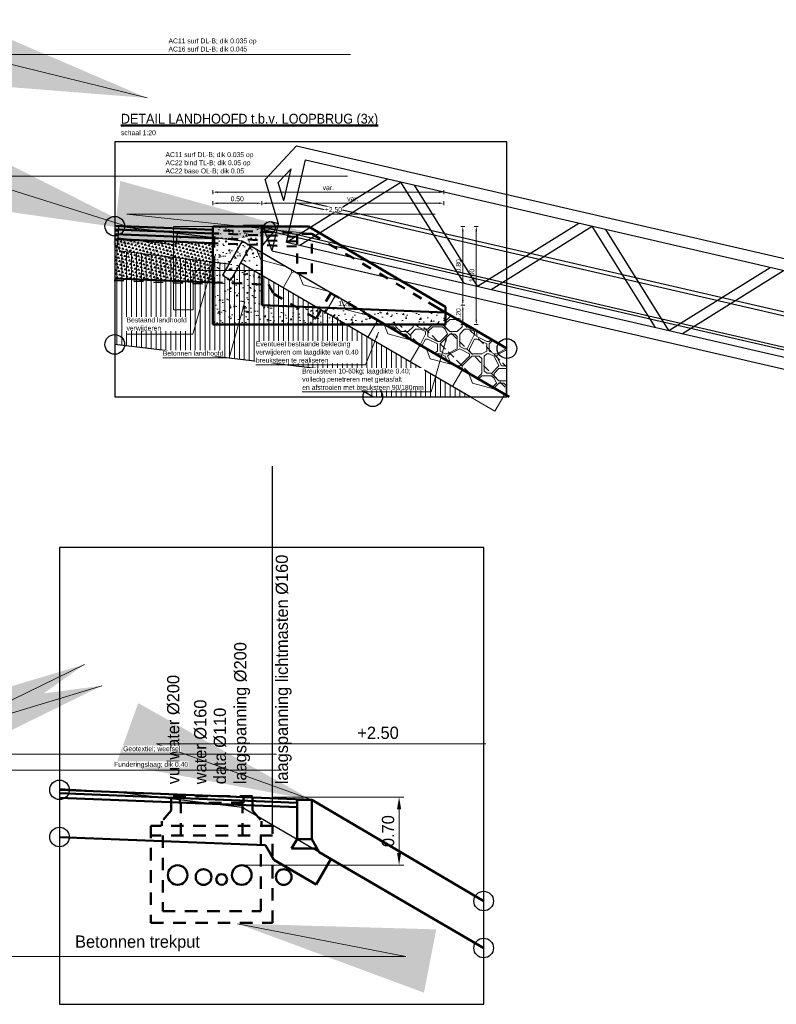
# Model space of a CAD drawing. Header units: metres. Extents: x 132 to 905, y -50 to 63.
# Tile 5 of 87: x 180.74 to 188.45, y -1.19 to 8.85. Entities that reach past the tile are written whole.
import ezdxf
from ezdxf.enums import TextEntityAlignment as Align

# ---------------------------------------------------------------- set-up
doc = ezdxf.new("R2010")
doc.units = ezdxf.units.M
doc.header["$LTSCALE"] = 0.1
doc.linetypes.add('geotextiel', pattern=[0.2, -0.1, 0.1])
doc.linetypes.add('HIDDEN', pattern=[9.525, 6.35, -3.175])
for name, color, linetype in [('BS-BETONBAND', 255, 'Continuous'), ('BS-KANT-VERHARDING', 1, 'Continuous'), ('BS-KUNSTWERK-CONTOUR', 255, 'Continuous'), ('DP-NW-Maatvoering', 7, 'Continuous')]:
    doc.layers.add(name, color=color, linetype=linetype)
for name, color, linetype, lineweight in [('DP-arcering_zdun', 253, 'Continuous', 5), ('DP-BS-arcering_haringmanblokken', 25, 'Continuous', 0), ('DP-BS-arcering_klei', 253, 'Continuous', 0), ('DP-BS-arcering_zand', 251, 'Continuous', 0), ('DP-BS-profiel', 2, 'Continuous', 25), ('DP-NW-arcering_funderingslaag', 211, 'Continuous', 13), ('DP-NW-arcering_overlaging', 1, 'Continuous', 18), ('DP-NW-Geotextiel_detail', 150, 'geotextiel', 35), ('DP-NW-Profiel', 4, 'Continuous', 50), ('DP-NW-trekput', 200, 'Laagspanning', 50), ('Teksthoogte 5-0mm', 4, 'Continuous', 53), ('TL-2.5mm Tekst', 7, 'Continuous', 25), ('TL-5.0mm Tekst', 4, 'Continuous', 50)]:
    doc.layers.add(name, color=color, linetype=linetype, lineweight=lineweight)
doc.layers.add('TO-Viewport', color=152, linetype='Continuous', plot=False)
doc.styles.add('StagCAD', font='StagCAD.ttf')
doc.linetypes.add('Laagspanning', pattern='A,10,-1,[100,Staglin.shx,S=1,R=0,X=0,Y=0],-2', length=13)
doc.dimstyles.new('GM-maatvoering', dxfattribs={"dimtxt": 2.5, "dimasz": 2.5, "dimexe": 1, "dimexo": 0, "dimgap": 1, "dimtad": 1, "dimrnd": 0.001, "dimzin": 1, "dimdsep": 46, "dimtxsty": 'StagCAD', "dimcen": 0.09, "dimclrd": 1, "dimclre": 1, "dimclrt": 7, "dimazin": 0, "dimtfac": 1, "dimtix": 1, "dimtmove": 0, "dimatfit": 3, "dimfxl": 1, "dimfxlon": 1, "dimtvp": 0.83, "dimtolj": 1, "dimtzin": 0, "dimlwd": 15, "dimlwe": 15, "dimarcsym": 0})
doc.dimstyles.new('leader 1_100', dxfattribs={"dimscale": 0.1, "dimtxt": 2.5, "dimasz": 2, "dimexe": 0, "dimexo": 0, "dimgap": 1, "dimtad": 1, "dimrnd": 0.001, "dimzin": 1, "dimdsep": 46, "dimtxsty": 'StagCAD', "dimblk": 'RAD_PIJL', "dimcen": 0.09, "dimse1": 1, "dimse2": 1, "dimclrd": 1, "dimclre": 1, "dimclrt": 7, "dimazin": 0, "dimtfac": 1, "dimtix": 1, "dimtmove": 0, "dimatfit": 0, "dimfxl": 1, "dimtvp": 0.83, "dimtolj": 1, "dimtzin": 0, "dimlwd": 15, "dimarcsym": 0})
doc.dimstyles.new('leader 1_20', dxfattribs={"dimscale": 0.02, "dimtxt": 2.5, "dimasz": 2, "dimexe": 0, "dimexo": 0, "dimgap": 1, "dimtad": 1, "dimrnd": 0.001, "dimzin": 1, "dimdsep": 46, "dimtxsty": 'StagCAD', "dimblk1": 'RAD_PIJL', "dimblk2": 'RAD_PIJL', "dimsah": 1, "dimcen": 0.09, "dimse1": 1, "dimse2": 1, "dimclrd": 1, "dimclre": 1, "dimclrt": 7, "dimazin": 0, "dimtfac": 1, "dimtix": 1, "dimtmove": 0, "dimatfit": 3, "dimfxl": 1, "dimtvp": 0.83, "dimtolj": 1, "dimtzin": 0, "dimlwd": 15, "dimarcsym": 0})

# ---------------------------------------------------------------- blocks, each defined once
blk = doc.blocks.new('TITEL')
at = {"layer": 'TL-2.5mm Tekst', "style": 'StagCAD', "width": 0.96}
blk.add_attdef('SCHAAL', (0, -5.89), '', height=2.5, dxfattribs=at)
at = {"layer": 'TL-5.0mm Tekst', "style": 'StagCAD', "width": 0.96}
blk.add_attdef('OMSCHRIJVING', (0, 0), '', height=5, dxfattribs=at)
blk = doc.blocks.new('RAD_PIJL')
at = {"color": 1, "linetype": 'Continuous'}
blk.add_solid([(-2.8284, -0.75), (-2.8284, 0.75), (0, 0)], dxfattribs=at)
blk = doc.blocks.new('*D156')
at = {"layer": 'Defpoints', "color": 0, "transparency": 16777216}
for p in [(185.063, 7.094), (182.706, 6.745), (185.063, 5.934)]:
    blk.add_point(p, dxfattribs=at)
at = {"layer": 'DP-NW-Maatvoering', "color": 1, "lineweight": 15, "transparency": 16777216}
for p, q in [((182.706, 7.074), (182.706, 7.114)), ((182.756, 7.094), (185.013, 7.094)), ((185.063, 7.074), (185.063, 7.114))]:
    blk.add_line(p, q, dxfattribs=at)
at = {"layer": 'DP-NW-Maatvoering', "color": 1, "transparency": 16777216}
for points in [[(182.756, 7.102), (182.756, 7.086), (182.706, 7.094)], [(185.013, 7.102), (185.013, 7.086), (185.063, 7.094)]]:
    blk.add_solid(points, dxfattribs=at)
at = {"layer": 'DP-NW-Maatvoering', "color": 7, "transparency": 16777216, "insert": (183.885, 7.139), "char_height": 0.05, "attachment_point": 5, "style": 'StagCAD'}
blk.add_mtext('\\A1;var.', dxfattribs=at)
blk = doc.blocks.new('*D157')
at = {"layer": 'Defpoints', "color": 0, "transparency": 16777216}
for p in [(185.063, 6.981), (183.206, 6.745), (185.063, 5.934)]:
    blk.add_point(p, dxfattribs=at)
at = {"layer": 'DP-NW-Maatvoering', "color": 1, "lineweight": 15, "transparency": 16777216}
for p, q in [((183.206, 6.961), (183.206, 7.001)), ((183.256, 6.981), (185.013, 6.981)), ((185.063, 6.961), (185.063, 7.001))]:
    blk.add_line(p, q, dxfattribs=at)
at = {"layer": 'DP-NW-Maatvoering', "color": 1, "transparency": 16777216}
for points in [[(183.256, 6.989), (183.256, 6.973), (183.206, 6.981)], [(185.013, 6.989), (185.013, 6.973), (185.063, 6.981)]]:
    blk.add_solid(points, dxfattribs=at)
at = {"layer": 'DP-NW-Maatvoering', "color": 7, "transparency": 16777216, "insert": (184.135, 7.026), "char_height": 0.05, "attachment_point": 5, "style": 'StagCAD'}
blk.add_mtext('\\A1;var.', dxfattribs=at)
blk = doc.blocks.new('*D158')
at = {"layer": 'Defpoints', "color": 0, "transparency": 16777216}
for p in [(183.206, 6.981), (182.706, 6.745), (183.206, 6.73)]:
    blk.add_point(p, dxfattribs=at)
at = {"layer": 'DP-NW-Maatvoering', "color": 1, "lineweight": 15, "transparency": 16777216}
for p, q in [((182.706, 6.961), (182.706, 7.001)), ((182.756, 6.981), (183.156, 6.981)), ((183.206, 6.961), (183.206, 7.001))]:
    blk.add_line(p, q, dxfattribs=at)
at = {"layer": 'DP-NW-Maatvoering', "color": 1, "transparency": 16777216}
for points in [[(182.756, 6.989), (182.756, 6.973), (182.706, 6.981)], [(183.156, 6.989), (183.156, 6.973), (183.206, 6.981)]]:
    blk.add_solid(points, dxfattribs=at)
at = {"layer": 'DP-NW-Maatvoering', "color": 7, "transparency": 16777216, "insert": (182.956, 7.026), "char_height": 0.05, "attachment_point": 5, "style": 'StagCAD'}
blk.add_mtext('\\A1;0.50', dxfattribs=at)
blk = doc.blocks.new('*D159')
at = {"layer": 'Defpoints', "color": 0, "transparency": 16777216}
for p in [(183.206, 5.941), (185.257, 5.941), (185.063, 5.745)]:
    blk.add_point(p, dxfattribs=at)
at = {"layer": 'DP-NW-Maatvoering', "color": 1, "lineweight": 15, "transparency": 16777216}
for p, q in [((185.237, 5.941), (185.277, 5.941)), ((185.257, 5.795), (185.257, 5.891)), ((185.237, 5.745), (185.277, 5.745))]:
    blk.add_line(p, q, dxfattribs=at)
at = {"layer": 'DP-NW-Maatvoering', "color": 1, "transparency": 16777216}
for points in [[(185.249, 5.891), (185.265, 5.891), (185.257, 5.941)], [(185.249, 5.795), (185.265, 5.795), (185.257, 5.745)]]:
    blk.add_solid(points, dxfattribs=at)
at = {"layer": 'DP-NW-Maatvoering', "color": 7, "transparency": 16777216, "insert": (185.212, 5.843), "char_height": 0.05, "attachment_point": 5, "rotation": 90, "style": 'StagCAD'}
blk.add_mtext('\\A1;0.20', dxfattribs=at)
blk = doc.blocks.new('*D160')
at = {"layer": 'Defpoints', "color": 0, "transparency": 16777216}
for p in [(183.206, 6.745), (185.257, 6.745), (183.206, 5.941)]:
    blk.add_point(p, dxfattribs=at)
at = {"layer": 'DP-NW-Maatvoering', "color": 1, "lineweight": 15, "transparency": 16777216}
for p, q in [((185.237, 6.745), (185.277, 6.745)), ((185.257, 5.991), (185.257, 6.695)), ((185.237, 5.941), (185.277, 5.941))]:
    blk.add_line(p, q, dxfattribs=at)
at = {"layer": 'DP-NW-Maatvoering', "color": 1, "transparency": 16777216}
for points in [[(185.249, 6.695), (185.265, 6.695), (185.257, 6.745)], [(185.249, 5.991), (185.265, 5.991), (185.257, 5.941)]]:
    blk.add_solid(points, dxfattribs=at)
at = {"layer": 'DP-NW-Maatvoering', "color": 7, "transparency": 16777216, "insert": (185.212, 6.343), "char_height": 0.05, "attachment_point": 5, "rotation": 90, "style": 'StagCAD'}
blk.add_mtext('\\A1;0.80', dxfattribs=at)
blk = doc.blocks.new('*D161')
at = {"layer": 'Defpoints', "color": 0, "transparency": 16777216}
for p in [(183.206, 6.745), (185.394, 6.745), (185.063, 5.745)]:
    blk.add_point(p, dxfattribs=at)
at = {"layer": 'DP-NW-Maatvoering', "color": 1, "lineweight": 15, "transparency": 16777216}
for p, q in [((185.374, 6.745), (185.414, 6.745)), ((185.394, 5.795), (185.394, 6.695)), ((185.374, 5.745), (185.414, 5.745))]:
    blk.add_line(p, q, dxfattribs=at)
at = {"layer": 'DP-NW-Maatvoering', "color": 1, "transparency": 16777216}
for points in [[(185.386, 6.695), (185.403, 6.695), (185.394, 6.745)], [(185.386, 5.795), (185.403, 5.795), (185.394, 5.745)]]:
    blk.add_solid(points, dxfattribs=at)
at = {"layer": 'DP-NW-Maatvoering', "color": 7, "transparency": 16777216, "insert": (185.349, 6.245), "char_height": 0.05, "attachment_point": 5, "rotation": 90, "style": 'StagCAD'}
blk.add_mtext('\\A1;1.00', dxfattribs=at)
blk = doc.blocks.new('HB-20-50')
blk.add_lwpolyline([(0, 0), (0.5, 0), (0.5, 0.18), (0.48, 0.2), (0.02, 0.2), (0, 0.18)], close=True)
blk.add_lwpolyline([(0.43, 0.2), (0.34, 0.13), (0.09, 0.2)])
blk = doc.blocks.new('*D94')
at = {"layer": 'Defpoints', "color": 0, "transparency": 16777216}
for p in [(65504.064, 401791.194), (65505.355, 401791.194), (65503.75, 401790.498)]:
    blk.add_point(p, dxfattribs=at)
at = {"layer": 'DP-NW-Maatvoering', "color": 1, "lineweight": 15, "transparency": 16777216}
for p, q in [((65504.064, 401791.194), (65505.405, 401791.194)), ((65505.355, 401790.623), (65505.355, 401791.069)), ((65503.75, 401790.498), (65505.405, 401790.498))]:
    blk.add_line(p, q, dxfattribs=at)
at = {"layer": 'DP-NW-Maatvoering', "color": 1, "transparency": 16777216}
for points in [[(65505.334, 401791.069), (65505.376, 401791.069), (65505.355, 401791.194)], [(65505.334, 401790.623), (65505.376, 401790.623), (65505.355, 401790.498)]]:
    blk.add_solid(points, dxfattribs=at)
at = {"layer": 'DP-NW-Maatvoering', "color": 7, "transparency": 16777216, "insert": (65505.243, 401790.846), "char_height": 0.125, "attachment_point": 5, "rotation": 90, "style": 'StagCAD'}
blk.add_mtext('\\A1;0.70', dxfattribs=at)
blk = doc.blocks.new('Inspektieput1')
at = {"layer": 'DP-NW-trekput', "color": 1, "linetype": 'HIDDEN', "ltscale": 0.2}
for points in [[(0.915, 1.471), (0.085, 1.471)], [(0.085, 1.328), (0.085, 1.471)], [(0.175, 1.405), (0.175, 1.471)], [(0.825, 1.405), (0.825, 1.471)], [(0.915, 1.328), (0.915, 1.471)], [(0.085, 1.328), (-0.009, 1.216), (-0.009, 1.171)], [(0.825, 1.405), (0.175, 1.405)], [(0.185, 1.071), (0.185, 1.405)], [(0.815, 1.071), (0.815, 1.405)], [(0.915, 1.328), (1.009, 1.216), (1.009, 1.171)], [(-0.12, 1.171), (-0.12, 0.18), (1.12, 0.18), (1.12, 1.171)], [(1.12, 1.171), (-0.12, 1.171)], [(1.12, 1.071), (-0.12, 1.071)], [(0, 1.071), (0, 0.3), (1, 0.3), (1, 1.071)]]:
    blk.add_lwpolyline(points, dxfattribs=at)
blk = doc.blocks.new('Opsluitband')
at = {"layer": 'DP-NW-Profiel'}
blk.add_lwpolyline([(0, -0.4), (0.15, -0.4), (0.15, 0), (0, 0)], close=True, dxfattribs=at)
blk = doc.blocks.new('Landhoofd dsn')
at = {"layer": 'DP-NW-Profiel', "color": 0}
for p, q in [((0.3, -1), (0.3, 0)), ((0.785, 0), (0.3, 0)), ((0.8, -0.015), (0.785, 0)), ((0.8, 0), (1.277, 0)), ((1.277, 0), (2.676, -0.822)), ((0.8, -0.804), (0.8, -0.015)), ((0.8, -0.804), (2.676, -0.879)), ((2.676, -1), (2.676, -0.822)), ((2.676, -1), (0.3, -1))]:
    blk.add_line(p, q, dxfattribs=at)
blk = doc.blocks.new('A$C1F757CCF')
at = {"layer": 'BS-BETONBAND'}
blk.add_point((1.863, 2.008), dxfattribs=at)
at = {"layer": 'BS-KANT-VERHARDING'}
blk.add_point((0.604, 2.16), dxfattribs=at)
at = {"layer": 'DP-BS-profiel'}
blk.add_polyline3d([(4.327, 0.574, 0), (1.863, 2.008, 0), (0.604, 2.16, 0), (0, 2.196, 0)], dxfattribs=at)
at = {"layer": 'DP-NW-Profiel'}
for p, q in [((2.573, 2.084), (0, 2.187)), ((2.423, 2.01), (0, 2.107)), ((2.573, 2.084), (4.327, 1.053)), ((1.863, 2.008), (1.884, 1.996)), ((2.1, 1.622), (0, 1.706)), ((2.1, 1.622), (2.185, 1.474)), ((2.423, 1.684), (2.367, 1.589)), ((2.573, 1.684), (2.65, 1.55)), ((2.367, 1.589), (2.628, 1.589)), ((4.327, 0.574), (2.65, 1.55)), ((2.185, 1.474), (2.618, 1.222)), ((2.618, 1.222), (2.768, 1.481))]:
    blk.add_line(p, q, dxfattribs=at)
at = {"layer": 'DP-NW-Profiel', "color": 3}
blk.add_line((2.423, 2.055), (0, 2.152), dxfattribs=at)
at = {"layer": 'DP-NW-Profiel'}
for centre, radius in [((1.205, 1.318), 0.1), ((1.859, 1.318), 0.1), ((1.469, 1.298), 0.08), ((1.654, 1.273), 0.055), ((2.287, 1.298), 0.08)]:
    blk.add_circle(centre, radius, dxfattribs=at)
at = {"layer": 'TO-Viewport'}
blk.add_lwpolyline([(0, 0), (4.327, 0), (4.327, 4.658), (0, 4.658)], close=True, dxfattribs=at)
at = {"layer": 'TO-Viewport', "color": 251}
for centre in [(0, 2.187), (0, 1.706), (4.327, 1.053), (4.327, 0.574)]:
    blk.add_circle(centre, 0.1, dxfattribs=at)
at = {"layer": 'DP-NW-Profiel'}
for name, p in [('Inspektieput1', (1.053, 0.65)), ('Opsluitband', (2.423, 2.084))]:
    blk.add_blockref(name, p, dxfattribs=at)
at = {"layer": 'DP-NW-Maatvoering', "color": 7, "char_height": 0.125, "attachment_point": 7, "rotation": 90, "style": 'StagCAD'}
for s, width, insert in [('laagspanning lichtmasten %%C160', 3.27924, (2.368, 2.244)), ('laagspanning %%C200', 2.01185, (1.944, 2.244)), ('vuilwater %%C200', 2.01185, (1.227, 2.244)), ('water %%C160', 2.01185, (1.503, 2.244)), ('data %%C110', 2.01185, (1.703, 2.244))]:
    blk.add_mtext_dynamic_manual_height_columns(s, width=width, gutter_width=12.5, heights=[0], dxfattribs=dict(at, insert=insert))
at = {"layer": 'DP-NW-Maatvoering', "color": 7, "char_height": 0.125, "attachment_point": 7, "style": 'StagCAD'}
for s, insert in [('\\A1;+2.50', (3.038, 2.705)), ('\\A1;Betonnen trekput', (0.159, 0.539))]:
    blk.add_mtext(s, dxfattribs=dict(at, insert=insert))
at = {"layer": 'DP-NW-Maatvoering'}
dim = blk.add_linear_dim(base=(3.464, 2.114), p1=(1.859, 1.418), p2=(2.173, 2.114), angle=90, dimstyle='GM-maatvoering', override={"dimexe": 1, "dimfxl": 35}, dxfattribs=at)
dim.commit()
dim.dimension.update_dxf_attribs({"geometry": '*D94', "text_midpoint": (3.351, 1.766), "insert": (-65501.891, -401789.08)})
at = {"layer": 'DP-NW-Maatvoering', "annotation_type": 0, "has_hookline": 1}
for points, hookline_direction, text_width in [([(2.573, 2.084), (0.988, 2.655), (2.988, 2.655)], 0, 0.362), ([(1.817, 0.822), (3.534, 0.489), (1.534, 0.489)], 1, 1.325)]:
    blk.add_leader(points, dimstyle='leader 1_100', override={"dimscale": 0, "dimgap": 1, "dimtad": 1}, dxfattribs=dict(at, hookline_direction=hookline_direction, text_width=text_width))

msp = doc.modelspace()

# ---------------------------------------------------------------- hatches: boundary and pattern name
at = {"layer": 'DP-arcering_zdun'}
h = msp.add_hatch(dxfattribs=at)
h.set_pattern_fill('AR-CONC', color=256, scale=0.05, angle=19.5145)
h.set_pattern_definition([(69.51445, (7.21156, -0.77668), (0.17704385, 0.04583431), [0.01905, -0.20955]), (14.51445, (7.21156, -0.77668), (-0.09704045, 0.16830914), [0.01524, -0.16764058]), (119.9659, (7.22632, -0.77286), (0.0800034, 0.21414344), [0.01619, -0.17809024]), (65.69865, (7.1946, -0.7288), (0.26955153, 0.0509252), [0.028575, -0.314325]), (116.15001, (7.21705, -0.72455), (0.14111563, 0.31251686), [0.02428502, -0.2671356]), (10.6986, (7.1946, -0.7288), (0.14111563, 0.31251686), [0.02285997, -0.25145973]), (40.51445, (7.22278, -0.73228), (0.17706638, -0.04574483), [0.01905, -0.20955]), (345.51445, (7.22278, -0.73228), (-0.00327505, 0.19425234), [0.01524, -0.16764]), (90.9659, (7.23753, -0.7361), (0.17379134, 0.1485075), [0.01619, -0.17808994]), (57.01445, (7.21156, -0.776676), (-0.02533397, 0.080729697), [0, -0.165608, 0, -0.17018, 0, -0.168275]), (27.01445, (7.21156, -0.77668), (0.029516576, 0.116746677), [0, -0.097028, 0, -0.161798, 0, -0.064135]), (347.01445, (7.15817, -0.7956), (0.129715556, 0.03989364), [0, -0.0635, 0, -0.19812, 0, -0.26289]), (337.01445, (7.13423, -0.80408), (0.13112665, 0.07344768), [0, -0.08255, 0, -0.131572, 0, -0.18669])])
h.paths.add_polyline_path([(182.706, 5.745), (185.082, 5.745), (185.082, 5.866), (183.206, 5.941), (183.206, 6.73), (183.191, 6.745), (182.706, 6.745)])
at = {"layer": 'DP-BS-arcering_klei', "lineweight": 0}
h = msp.add_hatch(dxfattribs=at)
h.set_pattern_fill('_U', color=251, scale=0.05, angle=90, pattern_type=0)
h.set_pattern_definition([(90, (360.57807, -38.8338), (-0.05, 0), [])])
h.paths.add_polyline_path([(184.339, 5.007), (185.333, 5.007), (182.992, 6.37), (182.891, 6.197), (182.805, 6.248), (182.869, 6.358), (181.763, 6.491), (181.736, 6.545), (181.707, 6.547), (181.707, 5.542), (183.87, 5.281)])
at = {"layer": 'DP-BS-arcering_zand'}
h = msp.add_hatch(dxfattribs=at)
h.set_pattern_fill('CUNETZAND', color=256, scale=0.1, pattern_type=2)
h.set_pattern_definition([(0, (-349.87503, 18.00231), (0.0625, 0.0625), [0, -0.125])])
h.paths.add_polyline_path([(182.869, 6.358), (183.006, 6.593), (182.343, 6.673), (182.329, 6.554), (181.74, 6.625), (181.736, 6.545), (181.763, 6.491)])
at = {"layer": 'DP-NW-arcering_funderingslaag'}
h = msp.add_hatch(dxfattribs=at)
h.set_pattern_fill('TRIANG', color=256, scale=0.004, angle=45, style=0)
h.set_pattern_definition([(105, (360.578072, -38.8338), (-0.036801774, 0.0098610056), [0.01905, -0.01905]), (165, (360.578072, -38.8338), (-0.0269407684, -0.0269407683), [0.01905, -0.01905]), (45, (360.55967, -38.82887), (-0.0098610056, 0.036801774), [0.01905, -0.01905])])
h.paths.add_polyline_path([(182.706, 6.173), (182.706, 6.574), (181.707, 6.614), (181.707, 6.213)])
at = {"layer": 'DP-NW-arcering_overlaging'}
h = msp.add_hatch(dxfattribs=at)
h.set_pattern_fill('NATUURST', color=256, scale=0.05, angle=90, style=0, pattern_type=2)
h.set_pattern_definition([(90, (175.25003, 2.7208), (-0.5, 0.5), [0.025, -0.025, 0.05, -0.4]), (90, (175.22503, 2.5208), (-0.5, 0.5), [0.125, -0.375]), (90, (175.20003, 2.4958), (-0.5, 0.5), [0.125, -0.375]), (90, (175.07503, 2.7208), (-0.5, 0.5), [0.025, -0.475]), (90, (175.02503, 2.4708), (-0.5, 0.5), [0.075, -0.425]), (90, (175.00003, 2.4708), (-0.5, 0.5), [0.075, -0.425]), (90, (174.97503, 2.7708), (-0.5, 0.5), [0.15, -0.35]), (90, (174.95003, 2.7458), (-0.5, 0.5), [0.15, -0.35]), (90, (174.90003, 2.6208), (-0.5, 0.5), [0.05, -0.45]), (90, (174.87503, 2.6458), (-0.5, 0.5), [0.025, -0.475]), (90, (174.82503, 2.4208), (-0.5, 0.5), [0.025, -0.025, 0.025, -0.425]), (180, (174.92503, 2.4208), (-0.5, -0.5), [0.075, -0.425]), (180, (175.10003, 2.4458), (-0.5, -0.5), [0.025, -0.05, 0.025, -0.05, 0.1, -0.25]), (180, (174.80003, 2.4958), (-0.5, -0.5), [0.025, -0.475]), (180, (175.02503, 2.5708), (-0.5, -0.5), [0.025, -0.475]), (180, (174.90003, 2.5958), (-0.5, -0.5), [0.025, -0.475]), (180, (175.17503, 2.6458), (-0.5, -0.5), [0.05, -0.45]), (180, (175.20003, 2.6708), (-0.5, -0.5), [0.075, -0.425]), (180, (174.90003, 2.6958), (-0.5, -0.5), [0.05, -0.025, 0.05, -0.375]), (180, (175.05003, 2.7208), (-0.5, -0.5), [0.1, -0.4]), (180, (175.05003, 2.7458), (-0.5, -0.5), [0.05, -0.45]), (180, (175.22503, 2.7958), (-0.5, -0.5), [0.1, -0.4]), (180, (175.22503, 2.8208), (-0.5, -0.5), [0.075, -0.425]), (135, (175.20003, 2.62082), (-0.5, 0), [0.035355, -0.671751]), (135, (175.07503, 2.69582), (-0.5, 0), [0.035355, -0.671751]), (135, (175.00003, 2.74582), (-0.5, 0), [0.035355, -0.671751]), (135, (174.95003, 2.39582), (-0.5, 0), [0.035355, -0.671751]), (135, (174.85003, 2.44582), (-0.5, 0), [0.035355, -0.671751]), (135, (175.12503, 2.67082), (-0.5, 0), [0.07071, -0.636396]), (135, (174.80003, 2.72082), (-0.5, 0), [0.07071, -0.636396]), (225, (175.27503, 2.69582), (0, -0.5), [0.07071, -0.636396]), (225, (175.25003, 2.72082), (0, -0.5), [0.07071, -0.636396]), (225, (175.12503, 2.79582), (0, -0.5), [0.07071, -0.636396]), (225, (174.95003, 2.72082), (0, -0.5), [0.07071, -0.636396]), (225, (174.95003, 2.74582), (0, -0.5), [0.07071, -0.636396]), (225, (175.10003, 2.64582), (0, -0.5), [0.106066, -0.60104]), (225, (175.12503, 2.82082), (0, -0.5), [0.106066, -0.60104]), (225, (175.12503, 2.64582), (0, -0.5), [0.141421, -0.565685]), (225, (174.82503, 2.42082), (0, -0.5), [0.141421, -0.565685]), (225, (174.85003, 2.42082), (0, -0.5), [0.141421, -0.565685]), (225, (175.12503, 2.44582), (0, -0.5), [0.035355, -0.671751]), (225, (175.00003, 2.44582), (0, -0.5), [0.035355, -0.671751]), (116.565, (175.25003, 2.74582), (-2e-10, 0.5), [0.055902, -1.062132]), (116.565, (175.10003, 2.64582), (-2e-10, 0.5), [0.055902, -1.062132]), (116.565, (175.15003, 2.82082), (-2e-10, 0.5), [0.111803, -1.00623]), (116.565, (175.12503, 2.82082), (-2e-10, 0.5), [0.111803, -1.00623]), (153.435, (174.87503, 2.67082), (-0.5, 3e-11), [0.0559, -0.559, 0.1118, -0.391334]), (153.435, (175.07503, 2.42082), (-0.5, 3e-11), [0.055902, -1.062132]), (153.435, (175.27503, 2.49582), (-0.5, 3e-11), [0.055902, -1.062132]), (153.435, (175.07503, 2.44582), (-0.5, 3e-11), [0.055902, -1.062132]), (153.435, (174.85003, 2.69582), (-0.5, 3e-11), [0.055902, -1.062132]), (153.435, (174.87503, 2.67082), (-0.5, 3e-11), [0.055902, -1.062132]), (153.435, (175.00003, 2.57082), (-0.5, 3e-11), [0.111803, -1.00623]), (153.435, (175.00003, 2.54582), (-0.5, 3e-11), [0.111803, -1.00623]), (206.565, (175.00003, 2.47082), (-0.5, -2e-10), [0.055902, -1.062132]), (206.565, (175.22503, 2.49582), (-0.5, -2e-10), [0.111803, -1.00623]), (206.565, (175.20003, 2.49582), (-0.5, -2e-10), [0.111803, -1.00623]), (243.435, (174.87503, 2.59582), (-3e-11, -0.5), [0.111803, -1.00623]), (243.435, (174.87503, 2.64582), (-3e-11, -0.5), [0.167705, -0.950329]), (135, (175.27503, 2.48131), (-0.1104854, -0.1104854), [0.078125, -0.0390625])])
h.paths.add_polyline_path([(185.49, 5.147), (184.464, 5.745), (185.082, 5.745), (185.082, 5.866), (185.707, 5.499), (185.707, 5.021)])

# ---------------------------------------------------------------- linework, layer by layer
msp.add_line((183.316, 0.633), (183.316, 4.298))
at = {"layer": 'BS-KUNSTWERK-CONTOUR'}
for p, q in [((183.24, 7.222), (183.561, 7.566)), ((183.561, 7.566), (199.309, 3.929)), ((183.375, 7.191), (183.507, 7.332)), ((183.431, 7.006), (183.507, 7.332)), ((183.457, 6.584), (183.651, 7.422)), ((183.651, 7.422), (199.165, 3.839)), ((183.377, 6.772), (183.24, 7.222)), ((183.431, 7.006), (183.375, 7.191)), ((183.457, 6.584), (184.488, 7.229)), ((183.595, 6.552), (184.626, 7.197)), ((185.271, 6.165), (184.626, 7.197)), ((185.408, 6.134), (184.764, 7.165)), ((183.558, 7.023), (199.073, 3.44)), ((183.216, 6.739), (183.242, 6.77)), ((183.233, 6.71), (183.24, 6.737)), ((183.24, 6.737), (199.111, 3.072)), ((183.377, 6.772), (183.301, 6.79)), ((183.313, 6.494), (183.377, 6.772)), ((185.408, 6.134), (186.44, 6.778)), ((185.546, 6.102), (186.578, 6.746)), ((187.222, 5.715), (186.578, 6.746)), ((183.216, 6.555), (183.333, 6.692)), ((183.313, 6.494), (183.23, 6.714)), ((183.233, 6.71), (199.104, 3.044)), ((187.36, 5.683), (186.716, 6.714)), ((183.457, 6.584), (198.971, 3.001)), ((183.313, 6.494), (199.061, 2.857)), ((187.36, 5.683), (188.391, 6.327)), ((187.498, 5.651), (188.529, 6.295))]:
    msp.add_line(p, q, dxfattribs=at)
msp.add_lwpolyline([(183.216, 6.555), (183.216, 6.755), (183.016, 6.755), (183.016, 6.745), (183.206, 6.745), (183.206, 6.555), (183.216, 6.555)], dxfattribs=at)
msp.add_circle((183.288, 6.731), 0.01, dxfattribs=at)
for start, end in [(76.9953, 196.9953), (319.425, 139.425)]:
    msp.add_arc((183.288, 6.731), 0.06, start, end, dxfattribs=at)
at = {"layer": 'DP-BS-profiel', "color": 1}
for p, q in [((181.748, 6.745), (181.707, 6.747)), ((181.736, 6.545), (181.748, 6.745)), ((183.006, 6.593), (181.748, 6.745)), ((181.745, 6.695), (181.707, 6.697)), ((182.343, 6.673), (182.329, 6.554)), ((181.736, 6.545), (181.707, 6.547)), ((181.763, 6.491), (181.736, 6.545)), ((182.329, 6.554), (181.74, 6.625)), ((185.49, 5.147), (183.006, 6.593)), ((182.869, 6.358), (181.763, 6.491))]:
    msp.add_line(p, q, dxfattribs=at)
at = {"layer": 'DP-BS-profiel', "color": 1, "lineweight": 18}
for p, q in [((182.306, 5.895), (182.306, 6.745)), ((182.306, 6.745), (183.206, 6.745)), ((183.206, 6.295), (183.206, 6.745)), ((182.506, 6.295), (183.206, 6.295)), ((182.506, 5.895), (182.506, 6.295)), ((182.306, 5.895), (182.506, 5.895))]:
    msp.add_line(p, q, dxfattribs=at)
at = {"layer": 'DP-BS-profiel', "color": 1}
msp.add_lwpolyline([(182.805, 6.248), (182.891, 6.197), (183.093, 6.543), (183.006, 6.593)], close=True, dxfattribs=at)
for points in [[(185.333, 5.007), (182.992, 6.37)], [(184.339, 5.007), (183.87, 5.281), (181.707, 5.541)]]:
    msp.add_lwpolyline(points, dxfattribs=at)
at = {"layer": 'DP-NW-Geotextiel_detail', "ltscale": 10, "flags": 128}
msp.add_lwpolyline([(182.725, 6.628), (182.725, 6.153), (181.686, 6.194)], dxfattribs=at)
at = {"layer": 'DP-NW-Maatvoering', "color": 7}
msp.add_line((183.549, 6.984), (199.064, 3.401), dxfattribs=at)
at = {"layer": 'DP-NW-Profiel'}
for p, q in [((182.706, 6.709), (181.707, 6.749)), ((182.706, 6.574), (181.707, 6.614)), ((182.706, 6.173), (181.707, 6.213)), ((184.906, 5.97), (185.707, 5.499)), ((184.289, 5.845), (185.731, 5.007))]:
    msp.add_line(p, q, dxfattribs=at)
at = {"layer": 'DP-NW-Profiel', "color": 3}
for p, q in [((182.706, 6.674), (181.707, 6.714)), ((182.706, 6.624), (181.707, 6.664))]:
    msp.add_line(p, q, dxfattribs=at)
at = {"layer": 'DP-NW-Profiel', "linetype": 'HIDDEN', "ltscale": 0.1}
for p, q in [((183.716, 6.669), (182.706, 6.709)), ((183.716, 6.669), (184.906, 5.97)), ((183.562, 6.54), (182.706, 6.574)), ((183.76, 5.805), (183.911, 6.065)), ((183.911, 6.065), (184.289, 5.845))]:
    msp.add_line(p, q, dxfattribs=at)
at = {"layer": 'DP-NW-Profiel', "color": 3, "linetype": 'HIDDEN', "ltscale": 0.1}
for p, q in [((183.566, 6.639), (182.706, 6.674)), ((183.564, 6.59), (182.706, 6.624))]:
    msp.add_line(p, q, dxfattribs=at)
at = {"layer": 'DP-NW-Profiel', "linetype": 'HIDDEN', "ltscale": 0.1}
msp.add_lwpolyline([(183.566, 6.268), (183.716, 6.268), (183.716, 6.668), (183.566, 6.668)], close=True, dxfattribs=at)
msp.add_lwpolyline([(182.706, 6.173), (183.274, 6.151), (183.328, 6.057), (183.76, 5.805)], dxfattribs=at)
at = {"layer": 'TO-Viewport', "color": 251}
msp.add_lwpolyline([(181.707, 5.007), (185.707, 5.007), (185.707, 7.607), (181.707, 7.607)], close=True, dxfattribs=at)
for centre in [(181.707, 6.747), (181.707, 5.541), (185.707, 5.499), (184.339, 5.007)]:
    msp.add_circle(centre, 0.1, dxfattribs=at)

# ---------------------------------------------------------------- block references
msp.add_blockref('A$C1F757CCF', (181.143, -1.189))
at = {"layer": 'DP-BS-arcering_haringmanblokken', "xscale": -1, "rotation": 329.7950365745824}
for p in [(183.424, 6.119), (183.856, 5.867), (184.288, 5.615), (184.721, 5.364), (185.153, 5.112), (185.585, 4.861)]:
    msp.add_blockref('HB-20-50', p, dxfattribs=at)
at = {"layer": 'DP-NW-Profiel'}
msp.add_blockref('Landhoofd dsn', (182.406, 6.745), dxfattribs=at)
at = {"layer": 'Teksthoogte 5-0mm', "xscale": 0.02, "yscale": 0.02, "zscale": 0.02}
msp.add_blockref('TITEL', (181.769, 7.793), dxfattribs=at).add_auto_attribs({'OMSCHRIJVING': '%%uDETAIL LANDHOOFD t.b.v. LOOPBRUG (3x)', 'SCHAAL': 'schaal 1:20'})

# ---------------------------------------------------------------- texts
at = {"style": 'StagCAD'}
msp.add_text('1:25', height=0.05, rotation=357.7094, dxfattribs=at).set_placement((184.052, 5.917), align=Align.BOTTOM_CENTER)

# ---------------------------------------------------------------- dimensions: what is measured, and where the dimension line sits
at = {"layer": 'DP-NW-Maatvoering'}
for base, p1, picture, middle in [((185.063, 7.094), (182.706, 6.745), '*D156', (183.885, 7.139)), ((185.063, 6.981), (183.206, 6.745), '*D157', (184.135, 7.026))]:
    dim = msp.add_linear_dim(base=base, p1=p1, p2=(185.063, 5.934), text='var.', dimstyle='GM-maatvoering', dxfattribs=at)
    dim.commit()
    dim.dimension.update_dxf_attribs({"geometry": picture, "text_midpoint": middle})
dim = msp.add_linear_dim(base=(183.206, 6.981), p1=(182.706, 6.745), p2=(183.206, 6.73), dimstyle='GM-maatvoering', dxfattribs=at)
dim.commit()
dim.dimension.update_dxf_attribs({"geometry": '*D158', "text_midpoint": (182.956, 7.026)})
for base, p1, p2, picture, middle in [((185.257, 6.745), (183.206, 5.941), (183.206, 6.745), '*D160', (185.212, 6.343)), ((185.394, 6.745), (185.063, 5.745), (183.206, 6.745), '*D161', (185.349, 6.245)), ((185.257, 5.941), (185.063, 5.745), (183.206, 5.941), '*D159', (185.212, 5.843))]:
    dim = msp.add_linear_dim(base=base, p1=p1, p2=p2, angle=90, dimstyle='GM-maatvoering', dxfattribs=at)
    dim.commit()
    dim.dimension.update_dxf_attribs({"geometry": picture, "text_midpoint": middle})

# ---------------------------------------------------------------- leaders
at = {"layer": 'DP-NW-Maatvoering', "annotation_type": 0, "has_hookline": 1}
for points, dimstyle, override, hookline_direction, text_width in [([(182.036, 8.055), (180.235, 8.499), (182.235, 8.499)], 'leader 1_100', {"dimscale": 0, "dimgap": 1, "dimtad": 1}, 0, 0.877), ([(183.716, 6.669), (181.83, 6.871), (183.83, 6.871)], 'leader 1_100', {"dimscale": 0, "dimgap": 1, "dimtad": 1}, 0, 0.145), ([(182.734, 6.462), (182.502, 5.647), (182.442, 5.647)], 'leader 1_20', {"dimasz": 3}, 1, 0.595), ([(185.096, 5.628), (184.934, 5.057), (184.874, 5.057)], 'leader 1_20', {"dimasz": 3}, 1, 1.235), ([(181.398, 2.277), (179.179, 1.198), (181.679, 1.198)], 'GM-maatvoering', {"dimscale": 0, "dimgap": 1, "dimtad": 1}, 0, 0.728)]:
    msp.add_leader(points, dimstyle=dimstyle, override=override, dxfattribs=dict(at, hookline_direction=hookline_direction, text_width=text_width))

# ---------------------------------------------------------------- next in the draw order: texts
at = {"layer": 'DP-NW-Maatvoering', "color": 7, "char_height": 0.05, "attachment_point": 7, "style": 'StagCAD', "bg_fill": 3, "box_fill_scale": 1.1, "bg_fill_color": 256, "bg_fill_transparency": 0}
for s, insert in [('\\A1;AC11 surf DL-B; dik 0.035 op\\PAC16 surf DL-B; dik 0.045', (182.255, 8.519)), ('\\A1;+2.50', (183.85, 6.891)), ('\\A1;Bestaand landhoofd\\Pverwijderen', (181.827, 5.667)), ('\\A1;Breuksteen 10-60kg; laagdikte 0.40;\\Pvolledig penetreren met gietasfalt\\Pen afstrooien met breuksteen 90/180mm', (183.619, 5.077)), ('Funderingslaag; dik 0.40', (181.699, 1.218))]:
    msp.add_mtext(s, dxfattribs=dict(at, insert=insert))

# ---------------------------------------------------------------- next in the draw order: leaders
at = {"layer": 'DP-NW-Maatvoering', "annotation_type": 0, "has_hookline": 1}
for points, dimstyle, override, hookline_direction, text_width in [([(181.967, 6.703), (180.204, 7.256), (182.204, 7.256)], 'leader 1_100', {"dimscale": 0, "dimgap": 1, "dimtad": 1}, 0, 0.877), ([(183.035, 5.975), (182.872, 5.405), (182.812, 5.405)], 'leader 1_20', {"dimasz": 3}, 1, 0.595), ([(184.397, 5.666), (184.266, 5.334), (184.206, 5.334)], 'leader 1_20', {"dimasz": 3}, 1, 1.04), ([(181.575, 2.06), (179.272, 1.363), (181.772, 1.363)], 'GM-maatvoering', {"dimscale": 0, "dimgap": 1, "dimtad": 1}, 0, 0.583)]:
    msp.add_leader(points, dimstyle=dimstyle, override=override, dxfattribs=dict(at, hookline_direction=hookline_direction, text_width=text_width))

# ---------------------------------------------------------------- next in the draw order: texts
at = {"layer": 'DP-NW-Maatvoering', "color": 7, "char_height": 0.05, "attachment_point": 7, "style": 'StagCAD', "bg_fill": 3, "box_fill_scale": 1.1, "bg_fill_color": 256, "bg_fill_transparency": 0}
for s, insert in [('\\A1;AC11 surf DL-B; dik 0.035 op\\PAC22 bind TL-B; dik 0.05 op\\PAC22 base OL-B; dik 0.05', (182.224, 7.276)), ('\\A1;Eventueel bestaande bekleding\\Pverwijderen om laagdikte van 0.40\\Pbreuksteen te realiseren ', (183.146, 5.354)), ('\\A1;Betonnen landhoofd', (182.197, 5.425)), ('Geotextiel; weefsel', (181.792, 1.383))]:
    msp.add_mtext(s, dxfattribs=dict(at, insert=insert))

doc.saveas('drawing.dxf')
